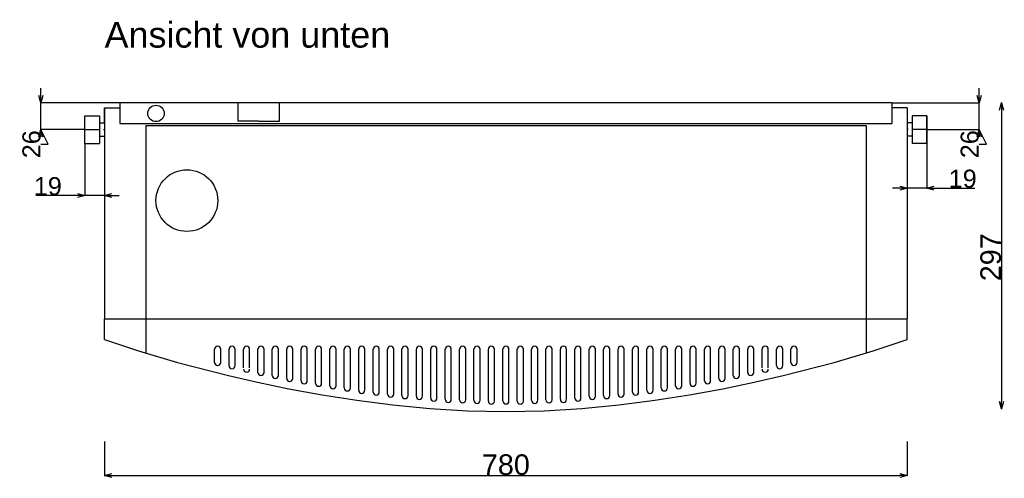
# Model space of a CAD drawing. Extents: x -700 to 2529, y -660 to 2065.
# Tile 2 of 5: x -82 to 874, y -660 to -214. Entities that reach past the tile are written whole.
import ezdxf

# ---------------------------------------------------------------- set-up
doc = ezdxf.new("R2010")
doc.units = 0
doc.header["$MEASUREMENT"] = 0
doc.linetypes.add('Achse', pattern=[11.5, 0, -4, 7.5, 0])
for name, color, linetype in [('Kóty délkové', 7, 'Continuous'), ('Oblouky a kružnice', 7, 'Continuous'), ('Textové bloky', 7, 'Continuous'), ('W_BETON_N2', 7, 'Continuous'), ('W_BETON_N4', 7, 'Continuous'), ('W_VERBLEND_N2', 7, 'Continuous'), ('Čáry', 7, 'Continuous')]:
    doc.layers.add(name, color=color, linetype=linetype)
doc.styles.add('GENERATED_STYLE_1', font='ARIAL.ttf')
doc.dimstyles.new('Dimstyle_4D6', dxfattribs={"dimtxt": 17.5, "dimasz": 7.125, "dimexe": 0.18, "dimexo": 0, "dimgap": 0.09, "dimtad": 1, "dimdec": 0, "dimzin": 0, "dimdsep": 46, "dimtxsty": 'GENERATED_STYLE_1', "dimblk": 'ARROWHEAD_3', "dimblk1": 'ARROWHEAD_3', "dimblk2": 'ARROWHEAD_3', "dimcen": 0.09, "dimclrd": 7, "dimclre": 7, "dimclrt": 7, "dimazin": 0, "dimtfac": 1, "dimtdec": 4, "dimtmove": 0, "dimatfit": 0, "dimfxl": 1, "dimtolj": 1, "dimtzin": 0, "dimarcsym": 0})
doc.dimstyles.new('Peter', dxfattribs={"dimtxt": 20, "dimasz": 7.125, "dimexe": 0.18, "dimexo": 0, "dimgap": 0.09, "dimtad": 1, "dimdec": 0, "dimzin": 0, "dimdsep": 46, "dimtxsty": 'GENERATED_STYLE_1', "dimblk": 'ARROWHEAD_3', "dimblk1": 'ARROWHEAD_3', "dimblk2": 'ARROWHEAD_3', "dimcen": 0.09, "dimclrd": 7, "dimclre": 7, "dimclrt": 7, "dimazin": 0, "dimtfac": 1, "dimtdec": 4, "dimtmove": 0, "dimatfit": 0, "dimfxl": 1, "dimtolj": 1, "dimtzin": 0, "dimarcsym": 0})

# ---------------------------------------------------------------- blocks, each defined once
blk = doc.blocks.new('SPLINE_3', base_point=(9842.74, 1896.99))
at = {"layer": 'W_VERBLEND_N2', "color": 7, "linetype": 'Continuous'}
blk.add_lwpolyline([(9842.74, 1896.99), (9875.71, 1886.05), (9913.7, 1874.84), (9963.16, 1861.99), (9991.52, 1855.46), (10021.94, 1849.14), (10054.15, 1843.23), (10087.9, 1837.93), (10122.89, 1833.45), (10158.88, 1830), (10195.59, 1827.78), (10232.74, 1826.99), (10269.9, 1827.78), (10306.61, 1830), (10342.59, 1833.45), (10377.59, 1837.93), (10411.33, 1843.23), (10443.55, 1849.14), (10473.97, 1855.46), (10502.33, 1861.99), (10551.79, 1874.84), (10589.78, 1886.05), (10622.74, 1896.99)], dxfattribs=at)
blk = doc.blocks.new('ARROWHEAD_3')
at = {"color": 0, "linetype": 'Continuous'}
blk.add_line((0, 0), (-1, 0), dxfattribs=at)
blk.add_lwpolyline([(-1, 0.2679), (0, 0), (-1, -0.2679)], dxfattribs=at)
blk = doc.blocks.new('*D182')
at = {"layer": 'Defpoints', "color": 0}
for p in [(765, -295), (849.85, -295), (799, -321)]:
    blk.add_point(p, dxfattribs=at)
at = {"layer": 'Kóty délkové', "color": 7, "linetype": 'Continuous', "lineweight": -2}
for p, q in [((849.85, -295), (849.85, -280.75)), ((765, -295), (850.03, -295)), ((849.85, -321), (849.85, -295)), ((799, -321), (850.03, -321)), ((856.98, -335.25), (849.85, -321)), ((849.85, -335.25), (856.98, -335.25))]:
    blk.add_line(p, q, dxfattribs=at)
at = {"layer": 'Kóty délkové', "color": 7, "lineweight": -2, "xscale": 7.124999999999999, "yscale": 7.124999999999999, "zscale": 7.124999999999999}
for p, rotation in [((849.85, -295), 270), ((849.85, -321), 90)]:
    blk.add_blockref('ARROWHEAD_3', p, dxfattribs=dict(at, rotation=rotation))
at = {"layer": 'Kóty délkové', "color": 7, "linetype": 'Continuous', "insert": (840.83, -335.25), "char_height": 17.5, "attachment_point": 5, "rotation": 90, "style": 'GENERATED_STYLE_1'}
blk.add_mtext('\\A1;26', dxfattribs=at)
blk = doc.blocks.new('*D183')
at = {"layer": 'Defpoints', "color": 0}
for p in [(-61.95, -295), (15, -295), (-19, -321)]:
    blk.add_point(p, dxfattribs=at)
at = {"layer": 'Kóty délkové', "color": 7, "linetype": 'Continuous', "lineweight": -2}
for p, q in [((-61.95, -295), (-61.95, -280.75)), ((15, -295), (-62.13, -295)), ((-61.95, -321), (-61.95, -295)), ((-19, -321), (-62.13, -321)), ((-54.82, -335.25), (-61.95, -321)), ((-61.95, -335.25), (-54.82, -335.25))]:
    blk.add_line(p, q, dxfattribs=at)
at = {"layer": 'Kóty délkové', "color": 7, "lineweight": -2, "xscale": 7.124999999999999, "yscale": 7.124999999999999, "zscale": 7.124999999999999}
for p, rotation in [((-61.95, -295), 269.9999999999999), ((-61.95, -321), 89.99999999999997)]:
    blk.add_blockref('ARROWHEAD_3', p, dxfattribs=dict(at, rotation=rotation))
at = {"layer": 'Kóty délkové', "color": 7, "linetype": 'Continuous', "insert": (-70.97, -335.25), "char_height": 17.5, "attachment_point": 5, "rotation": 90, "style": 'GENERATED_STYLE_1'}
blk.add_mtext('\\A1;26', dxfattribs=at)
blk = doc.blocks.new('*D184')
at = {"layer": 'Defpoints', "color": 0}
for p in [(0, -300), (-19, -334.5), (-19, -385.11)]:
    blk.add_point(p, dxfattribs=at)
at = {"layer": 'Kóty délkové', "color": 7, "linetype": 'Continuous', "lineweight": -2}
for p, q in [((0, -300), (0, -385.29)), ((-19, -334.5), (-19, -385.29)), ((-19, -385.11), (-66.92, -385.11)), ((-19, -385.11), (-33.25, -385.11)), ((0, -385.11), (-19, -385.11)), ((0, -385.11), (14.25, -385.11))]:
    blk.add_line(p, q, dxfattribs=at)
at = {"layer": 'Kóty délkové', "color": 7, "lineweight": -2, "xscale": 7.124999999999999, "yscale": 7.124999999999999, "zscale": 7.124999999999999}
blk.add_blockref('ARROWHEAD_3', (-19, -385.11), dxfattribs=at)
at = {"layer": 'Kóty délkové', "color": 7, "lineweight": -2, "xscale": 7.124999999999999, "yscale": 7.124999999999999, "zscale": 7.124999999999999, "rotation": 180}
blk.add_blockref('ARROWHEAD_3', (0, -385.11), dxfattribs=at)
at = {"layer": 'Kóty délkové', "color": 7, "linetype": 'Continuous', "insert": (-55.11, -376.08), "char_height": 17.5, "attachment_point": 5, "style": 'GENERATED_STYLE_1'}
blk.add_mtext('\\A1;19', dxfattribs=at)
blk = doc.blocks.new('*D185')
at = {"layer": 'Defpoints', "color": 0}
for p in [(780, -300), (799, -307.5), (780, -377.81)]:
    blk.add_point(p, dxfattribs=at)
at = {"layer": 'Kóty délkové', "color": 7, "linetype": 'Continuous', "lineweight": -2}
for p, q in [((780, -300), (780, -377.99)), ((799, -307.5), (799, -377.99)), ((780, -377.81), (765.75, -377.81)), ((799, -377.81), (780, -377.81)), ((799, -377.81), (845.78, -377.81)), ((799, -377.81), (813.25, -377.81))]:
    blk.add_line(p, q, dxfattribs=at)
at = {"layer": 'Kóty délkové', "color": 7, "lineweight": -2, "xscale": 7.124999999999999, "yscale": 7.124999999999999, "zscale": 7.124999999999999}
blk.add_blockref('ARROWHEAD_3', (780, -377.81), dxfattribs=at)
at = {"layer": 'Kóty délkové', "color": 7, "lineweight": -2, "xscale": 7.124999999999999, "yscale": 7.124999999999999, "zscale": 7.124999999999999, "rotation": 180}
blk.add_blockref('ARROWHEAD_3', (799, -377.81), dxfattribs=at)
at = {"layer": 'Kóty délkové', "color": 7, "linetype": 'Continuous', "insert": (833.98, -368.79), "char_height": 17.5, "attachment_point": 5, "style": 'GENERATED_STYLE_1'}
blk.add_mtext('\\A1;19', dxfattribs=at)
blk = doc.blocks.new('*D276')
at = {"color": 7, "linetype": 'Continuous', "lineweight": -2}
for p, q in [((871.56, -295.13), (871.38, -295.13)), ((871.56, -302.26), (871.56, -585.3)), ((872.25, -592.43), (871.38, -592.43))]:
    blk.add_line(p, q, dxfattribs=at)
at = {"layer": 'Defpoints', "color": 0}
for p in [(871.56, -295.13), (871.56, -592.43), (872.25, -592.43)]:
    blk.add_point(p, dxfattribs=at)
at = {"color": 7, "lineweight": -2, "xscale": 7.124999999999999, "yscale": 7.124999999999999, "zscale": 7.124999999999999}
for p, rotation in [((871.56, -295.13), 90), ((871.56, -592.43), 270)]:
    blk.add_blockref('ARROWHEAD_3', p, dxfattribs=dict(at, rotation=rotation))
at = {"color": 7, "linetype": 'Continuous', "lineweight": 0, "insert": (861.26, -445.07), "char_height": 20, "attachment_point": 5, "rotation": 90, "style": 'GENERATED_STYLE_1'}
blk.add_mtext('\\A1;297', dxfattribs=at)
blk = doc.blocks.new('*D287')
at = {"color": 7, "linetype": 'Continuous', "lineweight": -2}
for p, q in [((0, -624.13), (0, -657.17)), ((780, -624.13), (780, -657.17)), ((7.12, -656.99), (772.87, -656.99))]:
    blk.add_line(p, q, dxfattribs=at)
at = {"layer": 'Defpoints', "color": 0}
for p in [(0, -624.13), (780, -624.13), (780, -656.99)]:
    blk.add_point(p, dxfattribs=at)
at = {"color": 7, "lineweight": -2, "xscale": 7.124999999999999, "yscale": 7.124999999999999, "zscale": 7.124999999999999, "rotation": 180}
blk.add_blockref('ARROWHEAD_3', (0, -656.99), dxfattribs=at)
at = {"color": 7, "lineweight": -2, "xscale": 7.124999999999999, "yscale": 7.124999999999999, "zscale": 7.124999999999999}
blk.add_blockref('ARROWHEAD_3', (780, -656.99), dxfattribs=at)
at = {"color": 7, "linetype": 'Continuous', "lineweight": 0, "insert": (390, -646.69), "char_height": 20, "attachment_point": 5, "style": 'GENERATED_STYLE_1'}
blk.add_mtext('\\A1;780', dxfattribs=at)

msp = doc.modelspace()

# ---------------------------------------------------------------- linework, layer by layer
at = {"layer": 'Oblouky a kružnice', "color": 7, "linetype": 'Continuous'}
for centre, radius in [((50, -305.31), 8), ((80, -390), 30)]:
    msp.add_circle(centre, radius, dxfattribs=at)
at = {"layer": 'W_BETON_N2', "color": 7, "linetype": 'Continuous'}
for p, q in [((15, -295), (15, -315)), ((0, -525), (0, -505)), ((780, -525), (780, -505)), ((107, -547.74), (107, -534.29)), ((113, -547.74), (113, -534.46)), ((121, -550.27), (121, -534.29)), ((127, -550.27), (127, -534.46)), ((135, -552.59), (135, -534.29)), ((141, -552.59), (141, -534.46)), ((149, -556.92), (149, -534.29)), ((155, -556.92), (155, -534.46)), ((163, -559.82), (163, -534.29)), ((169, -559.82), (169, -534.46)), ((177, -562.71), (177, -534.29)), ((183, -562.71), (183, -534.46)), ((191, -565.08), (191, -534.29)), ((197, -565.08), (197, -534.46)), ((205, -567.45), (205, -534.29)), ((211, -567.45), (211, -534.46)), ((219, -569.82), (219, -534.29)), ((225, -569.82), (225, -534.46)), ((233, -571.92), (233, -534.29)), ((239, -571.92), (239, -534.46)), ((247, -574.29), (247, -534.29)), ((253, -574.29), (253, -534.46)), ((261, -576), (261, -534.29)), ((267, -576), (267, -534.46)), ((275, -577.98), (275, -534.29)), ((281, -577.98), (281, -534.46)), ((289, -579.38), (289, -534.29)), ((295, -579.38), (295, -534.46)), ((303, -580.12), (303, -534.29)), ((309, -580.12), (309, -534.46)), ((317, -581.84), (317, -534.29)), ((323, -581.84), (323, -534.46)), ((331, -583.01), (331, -534.29)), ((337, -583.01), (337, -534.46)), ((345, -583.56), (345, -534.29)), ((351, -583.56), (351, -534.46)), ((359, -583.99), (359, -534.29)), ((365, -583.99), (365, -534.46)), ((373, -584.85), (373, -534.29)), ((379, -584.85), (379, -534.46)), ((387, -584.58), (387, -534.29)), ((393, -584.58), (393, -534.46)), ((401, -584.85), (401, -534.46)), ((407, -584.85), (407, -534.29)), ((415, -583.99), (415, -534.46)), ((421, -583.99), (421, -534.29)), ((429, -583.56), (429, -534.46)), ((435, -583.56), (435, -534.29)), ((443, -583.01), (443, -534.46)), ((449, -583.01), (449, -534.29)), ((457, -581.84), (457, -534.46)), ((463, -581.84), (463, -534.29)), ((471, -580.12), (471, -534.46)), ((477, -580.12), (477, -534.29)), ((485, -579.38), (485, -534.46)), ((491, -579.38), (491, -534.29)), ((499, -577.98), (499, -534.46)), ((505, -577.98), (505, -534.29)), ((513, -576), (513, -534.46)), ((519, -576), (519, -534.29)), ((527, -574.29), (527, -534.46)), ((533, -574.29), (533, -534.29)), ((541, -571.92), (541, -534.46)), ((547, -571.92), (547, -534.29)), ((555, -569.82), (555, -534.46)), ((561, -569.82), (561, -534.29)), ((569, -567.45), (569, -534.46)), ((575, -567.45), (575, -534.29)), ((583, -565.08), (583, -534.46)), ((589, -565.08), (589, -534.29)), ((597, -562.71), (597, -534.46)), ((603, -562.71), (603, -534.29)), ((611, -559.82), (611, -534.46)), ((617, -559.82), (617, -534.29)), ((625, -556.92), (625, -534.46)), ((631, -556.92), (631, -534.29)), ((639, -552.59), (639, -534.46)), ((645, -552.59), (645, -534.29)), ((653, -550.27), (653, -534.46)), ((659, -550.27), (659, -534.29)), ((667, -547.74), (667, -534.46)), ((673, -547.74), (673, -534.29))]:
    msp.add_line(p, q, dxfattribs=at)
at = {"layer": 'W_BETON_N4', "color": 7, "linetype": 'Continuous'}
for centre, start, end in [((110, -534.46), 0, 180), ((124, -534.46), 0, 180), ((138, -534.46), 0, 180), ((152, -534.46), 0, 180), ((166, -534.46), 0, 180), ((180, -534.46), 0, 180), ((194, -534.46), 0, 180), ((208, -534.46), 0, 180), ((222, -534.46), 0, 180), ((236, -534.46), 0, 180), ((250, -534.46), 0, 180), ((264, -534.46), 0, 180), ((278, -534.46), 0, 180), ((292, -534.46), 0, 180), ((306, -534.46), 0, 180), ((320, -534.46), 0, 180), ((334, -534.46), 0, 180), ((348, -534.46), 0, 180), ((362, -534.46), 0, 180), ((376, -534.46), 0, 180), ((390, -534.46), 0, 180), ((404, -534.46), 0, 180), ((418, -534.46), 0, 180), ((432, -534.46), 0, 180), ((446, -534.46), 0, 180), ((460, -534.46), 0, 180), ((474, -534.46), 0, 180), ((488, -534.46), 0, 180), ((502, -534.46), 0, 180), ((516, -534.46), 0, 180), ((530, -534.46), 0, 180), ((544, -534.46), 0, 180), ((558, -534.46), 0, 180), ((572, -534.46), 0, 180), ((586, -534.46), 0, 180), ((600, -534.46), 0, 180), ((614, -534.46), 0, 180), ((628, -534.46), 0, 180), ((642, -534.46), 0, 180), ((656, -534.46), 0, 180), ((670, -534.46), 0, 180), ((110, -547.19), 180, 0), ((124, -550.35), 180, 0), ((138, -553.77), 180, 0), ((642, -553.77), 180, 0), ((656, -550.35), 180, 0), ((670, -547.19), 180, 0), ((152, -556.92), 180, 0), ((166, -559.82), 180, 0), ((180, -562.71), 180, 0), ((600, -562.71), 180, 0), ((614, -559.82), 180, 0), ((628, -556.92), 180, 0), ((194, -565.08), 180, 0), ((208, -567.45), 180, 0), ((222, -569.82), 180, 0), ((236, -571.92), 180, 0), ((544, -571.92), 180, 0), ((558, -569.82), 180, 0), ((572, -567.45), 180, 0), ((586, -565.08), 180, 0), ((250, -574.29), 180, 0), ((264, -576), 180, 0), ((278, -577.98), 180, 0), ((292, -579.38), 180, 0), ((306, -580.12), 180, 0), ((320, -581.84), 180, 0), ((334, -583.01), 180, 0), ((348, -583.56), 180, 0), ((432, -583.56), 180, 0), ((446, -583.01), 180, 0), ((460, -581.84), 180, 0), ((474, -580.12), 180, 0), ((488, -579.38), 180, 0), ((502, -577.98), 180, 0), ((516, -576), 180, 0), ((530, -574.29), 180, 0), ((362, -583.99), 180, 0), ((376, -584.85), 180, 0), ((390, -584.58), 180, 0), ((404, -584.85), 180, 0), ((418, -583.99), 180, 0)]:
    msp.add_arc(centre, 3, start, end, dxfattribs=at)
at = {"layer": 'Čáry', "color": 7, "linetype": 'Continuous'}
for p, q in [((15, -295), (15, -315)), ((765, -295), (15, -295)), ((130, -312.67), (130, -295)), ((170, -312.67), (170, -295)), ((765, -295), (765, -315)), ((0, -300), (15, -300)), ((0, -315), (0, -300)), ((780, -300), (765, -300)), ((780, -300), (780, -505)), ((0, -315), (0, -505)), ((15, -315), (765, -315)), ((150, -312.67), (130, -312.67)), ((150, -312.67), (170, -312.67)), ((40, -317), (740, -317)), ((40, -317), (40, -538.27)), ((740, -317), (740, -538.11)), ((0, -505), (780, -505))]:
    msp.add_line(p, q, dxfattribs=at)
at = {"layer": 'Čáry', "color": 1, "linetype": 'Continuous'}
for p, q in [((-19, -334.5), (-19, -307.5)), ((-19, -307.5), (-5, -307.5)), ((-5, -307.5), (-5, -334.5)), ((-5, -314.5), (0, -314.5)), ((785, -314.5), (780, -314.5)), ((799, -307.5), (785, -307.5)), ((785, -307.5), (785, -334.5)), ((799, -334.5), (799, -307.5)), ((-19, -321), (-5, -321)), ((799, -321), (785, -321)), ((-19, -334.5), (-5, -334.5)), ((-5, -327.5), (0, -327.5)), ((785, -327.5), (780, -327.5)), ((799, -334.5), (785, -334.5))]:
    msp.add_line(p, q, dxfattribs=at)
at = {"layer": 'Čáry', "color": 1, "linetype": 'Achse'}
for p, q in [((-5, -321), (0, -321)), ((785, -321), (780, -321))]:
    msp.add_line(p, q, dxfattribs=at)

# ---------------------------------------------------------------- block references
at = {"layer": 'W_VERBLEND_N2', "color": 7, "linetype": 'Continuous'}
msp.add_blockref('SPLINE_3', (0, -525), dxfattribs=at)

# ---------------------------------------------------------------- texts
at = {"layer": 'Textové bloky', "color": 7, "insert": (0, -216.39), "char_height": 25, "width": 340.4359, "attachment_point": 1, "style": 'GENERATED_STYLE_1'}
msp.add_mtext('{Ansicht von unten}', dxfattribs=at)

# ---------------------------------------------------------------- dimensions: what is measured, and where the dimension line sits
at = {"linetype": 'Continuous', "lineweight": 0}
dim = msp.add_linear_dim(base=(871.56, -592.43), p1=(871.56, -295.13), p2=(872.25, -592.43), angle=90, dimstyle='Peter', dxfattribs=at)
dim.commit()
dim.dimension.update_dxf_attribs({"geometry": '*D276', "text_midpoint": (871.56, -445.07), "dimtype": 160})
dim = msp.add_linear_dim(base=(780, -656.99), p1=(0, -624.13), p2=(780, -624.13), dimstyle='Peter', dxfattribs=at)
dim.commit()
dim.dimension.update_dxf_attribs({"geometry": '*D287', "text_midpoint": (390, -646.69)})
at = {"layer": 'Kóty délkové', "color": 7, "linetype": 'Continuous'}
for base, p1, p2, picture, middle in [((-61.95, -295), (-19, -321), (15, -295), '*D183', (-70.97, -335.25)), ((849.85, -295), (799, -321), (765, -295), '*D182', (840.83, -335.25))]:
    dim = msp.add_linear_dim(base=base, p1=p1, p2=p2, angle=90, dimstyle='Dimstyle_4D6', dxfattribs=at)
    dim.commit()
    dim.dimension.update_dxf_attribs({"geometry": picture, "text_midpoint": middle, "dimtype": 160, "text_rotation": 90})
for base, p1, p2, picture, middle in [((-19, -385.11), (0, -300), (-19, -334.5), '*D184', (-55.11, -385.11)), ((780, -377.81), (799, -307.5), (780, -300), '*D185', (833.98, -377.81))]:
    dim = msp.add_linear_dim(base=base, p1=p1, p2=p2, angle=180, dimstyle='Dimstyle_4D6', dxfattribs=at)
    dim.commit()
    dim.dimension.update_dxf_attribs({"geometry": picture, "text_midpoint": middle, "dimtype": 160})

doc.saveas('drawing.dxf')
